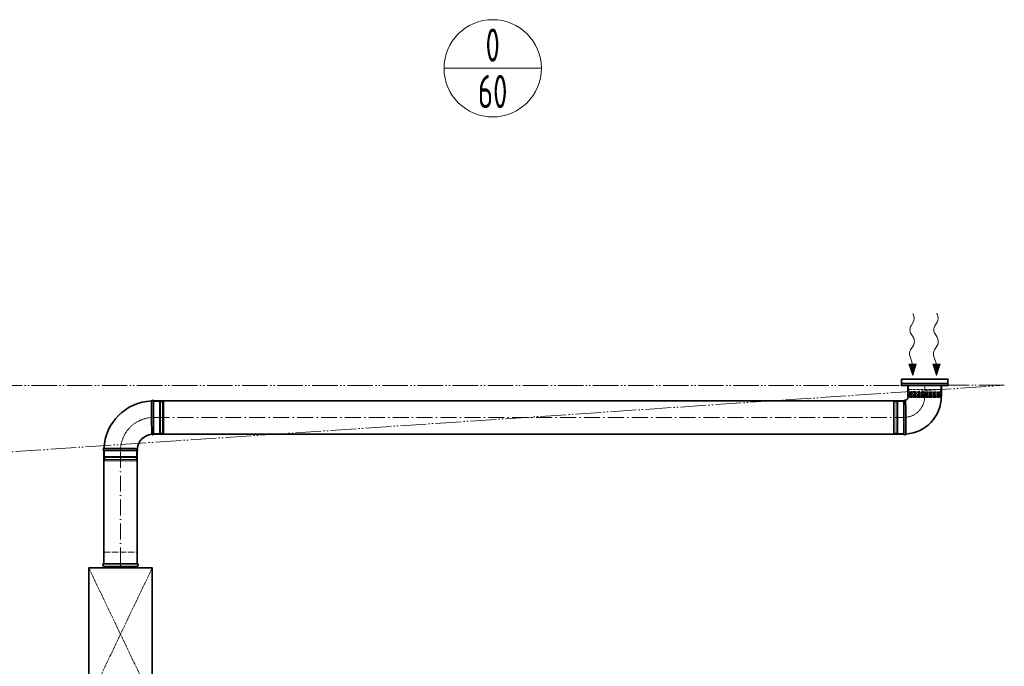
# Model space of a CAD drawing. Header units: millimetres. Extents: x 7400 to 85045, y 24168 to 123018.
# Tile 7 of 79: x 34149 to 37859, y 36407 to 38845. Entities that reach past the tile are written whole.
import ezdxf
from ezdxf.enums import TextEntityAlignment as Align

# ---------------------------------------------------------------- set-up
doc = ezdxf.new("R2010")
doc.units = ezdxf.units.MM
for name, pattern in [('ACAD_ISO02W100', [15, 12, -3]), ('ACAD_ISO05W100', [33, 24, -3, 0, -3, 0, -3]), ('ACAD_ISO10W100', [18, 12, -3, 0, -3])]:
    doc.linetypes.add(name, pattern=pattern)
for name, color, linetype, lineweight in [('VZT_05 ETA (ODVOD) - OBRYS', 6, 'Continuous', 35), ('VZT_06 ETA (ODVOD) - OSA', 6, 'ACAD_ISO10W100', 5), ('VZT_30 DISTRIBUČNÍ PRVKY - OBRYS', 1, 'Continuous', 35), ('VZT_33 DISTRIBUČNÍ PRVKY - SKRYTÉ', 8, 'ACAD_ISO02W100', 5), ('VZT_35 TLUMIČE HLUKU - OBRYS', 1, 'Continuous', 35), ('VZT_36 TLUMIČE HLUKU - OSA', 1, 'ACAD_ISO10W100', 5), ('VZT_37 TLUMIČE HLUKU - DETAIL', 8, 'ACAD_ISO02W100', 5), ('VZT_52 POPIS - DISTRIBUCE', 7, 'Continuous', 5), ('VZT_POŽADAVKY NA STAVBU - PODHLEDY', 4, 'ACAD_ISO05W100', 5)]:
    doc.layers.add(name, color=color, linetype=linetype, lineweight=lineweight)
doc.layers.add('VZT_07 ETA (ODVOD) - NETISK', color=8, linetype='ACAD_ISO02W100', lineweight=5, plot=False)
doc.layers.add('VZT_39 TLUMIČE HLUKU - NETISK', color=8, linetype='ACAD_ISO02W100', lineweight=5, plot=False)
doc.styles.add('JS', font='isocp.shx', dxfattribs={"width": 0.6, "height": 125})

msp = doc.modelspace()

# ---------------------------------------------------------------- linework, layer by layer
at = {"lineweight": 13}
for p, q in [((37516.1, 37734.6), (37514.3, 37737.6)), ((37606.1, 37734.6), (37604.3, 37737.6))]:
    msp.add_line(p, q, dxfattribs=at)
at = {"color": 0, "lineweight": 13}
for p, q in [((37507.9, 37691.5), (37516, 37704.4)), ((37597.9, 37691.5), (37606, 37704.4)), ((37516.2, 37648.6), (37508.3, 37660.5)), ((37606.2, 37648.6), (37598.3, 37660.5)), ((37506.3, 37601.1), (37516.7, 37617.6)), ((37596.3, 37601.1), (37606.7, 37617.6)), ((37513.7, 37547), (37504, 37575.6)), ((37603.7, 37547), (37594, 37575.6)), ((37499.7, 37546.8), (37513.7, 37547)), ((37499.7, 37546.8), (37514.3, 37504)), ((37527.7, 37547.2), (37513.7, 37547)), ((37514.3, 37504), (37527.7, 37547.2)), ((37589.7, 37546.8), (37603.7, 37547)), ((37589.7, 37546.8), (37604.3, 37504)), ((37617.7, 37547.2), (37603.7, 37547)), ((37604.3, 37504), (37617.7, 37547.2))]:
    msp.add_line(p, q, dxfattribs=at)
at = {"color": 8, "lineweight": 5}
msp.add_lwpolyline([(37498.3, 37465.6), (37620.3, 37465.6)], dxfattribs=at)
at = {"color": 0, "lineweight": 13}
for centre, start_param, end_param in [((37506.5, 37719.8), 0.766537, 2.320574), ((37596.5, 37719.8), 0.766537, 2.320574), ((37517.4, 37676.1), 3.908129, 5.516649), ((37607.4, 37676.1), 3.908129, 5.516649), ((37507.1, 37632.9), 0.766537, 2.375056), ((37597.1, 37632.9), 0.766537, 2.375056), ((37515.8, 37585.7), 3.908129, 5.191299), ((37605.8, 37585.7), 3.908129, 5.191299)]:
    msp.add_ellipse(centre, major_axis=(0.3, -21.5), ratio=0.625, start_param=start_param, end_param=end_param, dxfattribs=at)
for points in [[(37499.7, 37546.8), (37527.7, 37547.2), (37514.3, 37504)], [(37589.7, 37546.8), (37617.7, 37547.2), (37604.3, 37504)]]:
    msp.add_solid(points, dxfattribs=at)
at = {"layer": 'VZT_05 ETA (ODVOD) - OBRYS'}
for p, q in [((37622.8, 37465.6), (37495.8, 37465.6)), ((37495.8, 37425.6), (37495.8, 37465.6)), ((37622.8, 37425.6), (37622.8, 37465.6)), ((34653.8, 37283.1), (34653.8, 37408.1)), ((37480.3, 37408.1), (37480.3, 37283.1)), ((37621.8, 37424.6), (37496.8, 37424.6)), ((34466.3, 37220.6), (34591.3, 37220.6))]:
    msp.add_line(p, q, dxfattribs=at)
for points in [[(37480.3, 37408.1), (34653.8, 37408.1)], [(37480.3, 37283.1), (34653.8, 37283.1)], [(34466.3, 37220.6), (34466.3, 36795.9)], [(34591.3, 37220.6), (34591.3, 36795.9)]]:
    msp.add_lwpolyline(points, dxfattribs=at)
for centre, radius, start, end in [((34653.8, 37220.6), 187.5, 92.3607, 177.6393), ((34650, 37406.4), 4.17, 23.4678, 158.8928), ((37484.1, 37406.4), 4.17, 47.2771, 156.5322), ((37480.3, 37424.6), 16.5, 293.8093, 0), ((37480.3, 37424.6), 141.5, 273.1369, 0), ((37496.8, 37425.6), 1, 180, 270), ((37621.8, 37425.6), 1, 270, 0), ((34653.8, 37220.6), 62.5, 96.8302, 173.1698), ((34650, 37284.8), 4.17, 210.2981, 336.5322), ((37484.1, 37284.8), 4.17, 203.4678, 339.6691), ((34468, 37224.4), 4.17, 111.1072, 246.5322), ((34589.7, 37224.4), 4.17, 293.4678, 59.7019)]:
    msp.add_arc(centre, radius, start, end, dxfattribs=at)
for points, knots in [([(34646.4, 37282.6), (34646.4, 37282.6), (34646.4, 37284.2), (34646.4, 37290.3), (34646.3, 37294.8), (34646.3, 37306.2), (34646.3, 37313), (34646.2, 37328), (34646.2, 37336.1), (34646.2, 37352.5), (34646.2, 37360.6), (34646.1, 37375.8), (34646.1, 37382.7), (34646.1, 37394.5), (34646.1, 37399.2), (34646.1, 37405.8), (34646.1, 37407.7), (34646.1, 37407.9), (34646.1, 37407.9), (34646.1, 37407.9)], [0, 0, 0, 0, 24.235852, 24.235852, 48.531845, 48.531845, 73.024415, 73.024415, 97.570898, 97.570898, 122.078339, 122.078339, 146.53579, 146.53579, 170.957495, 170.957495, 195.359468, 195.359468, 197.168246, 197.168246, 197.168246, 197.168246]), ([(37486.9, 37409.5), (37486.9, 37409.5), (37487, 37409.1), (37487.1, 37407), (37487.3, 37404.8), (37487.5, 37398.6), (37487.6, 37394.6), (37487.8, 37383.8), (37487.8, 37376.6), (37487.9, 37360.9), (37487.9, 37352.6), (37488, 37336), (37488, 37327.9), (37488, 37312.9), (37488, 37306.2), (37488, 37294.9), (37488, 37290.5), (37488, 37284.8), (37488, 37283.3), (37488, 37283.3)], [197.702813, 197.702813, 197.702813, 197.702813, 209.733369, 209.733369, 228.63381, 228.63381, 247.962689, 247.962689, 273.396832, 273.396832, 298.447199, 298.447199, 323.101867, 323.101867, 347.591906, 347.591906, 372.010558, 372.010558, 395.3015, 395.3015, 395.3015, 395.3015]), ([(34591.8, 37228), (34591.8, 37228), (34591.7, 37228), (34591.4, 37228), (34591.1, 37228), (34590, 37228), (34589.3, 37228), (34586.1, 37228.1), (34583, 37228.1), (34574, 37228.1), (34567.9, 37228.2), (34553.8, 37228.2), (34545.9, 37228.2), (34529.7, 37228.2), (34521.5, 37228.3), (34505.6, 37228.3), (34498.1, 37228.3), (34485, 37228.3), (34479.4, 37228.3), (34472.4, 37228.3), (34470.3, 37228.3), (34467.3, 37228.3), (34466.5, 37228.3), (34466.5, 37228.3)], [197.067977, 197.067977, 197.067977, 197.067977, 201.792196, 201.792196, 209.190204, 209.190204, 218.040239, 218.040239, 237.760854, 237.760854, 262.206108, 262.206108, 286.831239, 286.831239, 311.323072, 311.323072, 335.946087, 335.946087, 360.704397, 360.704397, 377.088273, 377.088273, 394.105327, 394.105327, 394.105327, 394.105327])]:
    msp.add_open_spline(points, degree=3, knots=knots, dxfattribs=at)
at = {"layer": 'VZT_06 ETA (ODVOD) - OSA', "ltscale": 0.3}
for points in [[(37559.3, 37465.6), (37559.3, 37424.6, -0.414214), (37480.3, 37345.6), (37480.3, 37345.6)], [(34653.8, 37345.6), (34653.8, 37345.6, 0.414214), (34528.8, 37220.6), (34528.8, 37220.6)]]:
    msp.add_lwpolyline(points, format="xyb", dxfattribs=at)
at = {"layer": 'VZT_06 ETA (ODVOD) - OSA', "ltscale": 5}
for points in [[(34653.8, 37345.6), (37480.3, 37345.6)], [(34528.8, 36795.9), (34528.8, 37220.6)]]:
    msp.add_lwpolyline(points, dxfattribs=at)
at = {"layer": 'VZT_07 ETA (ODVOD) - NETISK', "ltscale": 0.4}
for p, q in [((34653.8, 37405.6), (34675.8, 37405.6)), ((34675.8, 37285.6), (34675.8, 37405.6)), ((34675.8, 37404.6), (34679.3, 37404.6)), ((34679.3, 37284.6), (34679.3, 37406.6)), ((34679.3, 37406.6), (34679.8, 37406.6)), ((34679.8, 37284.6), (34679.8, 37406.6)), ((34679.8, 37404.6), (34686.8, 37404.6)), ((34686.8, 37284.6), (34686.8, 37406.6)), ((34686.8, 37406.6), (34687.3, 37406.6)), ((34687.3, 37284.6), (34687.3, 37406.6)), ((34687.3, 37404.6), (34687.8, 37404.6)), ((34687.8, 37285.6), (34687.8, 37405.6)), ((34687.8, 37405.6), (34691.8, 37405.6)), ((34691.8, 37285.6), (34691.8, 37405.6)), ((37442.3, 37405.6), (37442.3, 37285.6)), ((37446.3, 37405.6), (37442.3, 37405.6)), ((37446.3, 37405.6), (37446.3, 37285.6)), ((37446.8, 37404.6), (37446.3, 37404.6)), ((37446.8, 37406.6), (37446.8, 37284.6)), ((37447.3, 37406.6), (37446.8, 37406.6)), ((37447.3, 37406.6), (37447.3, 37284.6)), ((37454.3, 37404.6), (37447.3, 37404.6)), ((37454.3, 37406.6), (37454.3, 37284.6)), ((37454.8, 37406.6), (37454.3, 37406.6)), ((37454.8, 37406.6), (37454.8, 37284.6)), ((37458.3, 37404.6), (37454.8, 37404.6)), ((37458.3, 37405.6), (37458.3, 37285.6)), ((37480.3, 37405.6), (37458.3, 37405.6)), ((34653.8, 37285.6), (34675.8, 37285.6)), ((34675.8, 37286.6), (34679.3, 37286.6)), ((34679.3, 37284.6), (34679.8, 37284.6)), ((34679.8, 37286.6), (34686.8, 37286.6)), ((34686.8, 37284.6), (34687.3, 37284.6)), ((34687.3, 37286.6), (34687.8, 37286.6)), ((34687.8, 37285.6), (34691.8, 37285.6)), ((37446.3, 37285.6), (37442.3, 37285.6)), ((37446.8, 37286.6), (37446.3, 37286.6)), ((37447.3, 37284.6), (37446.8, 37284.6)), ((37454.3, 37286.6), (37447.3, 37286.6)), ((37454.8, 37284.6), (37454.3, 37284.6)), ((37458.3, 37286.6), (37454.8, 37286.6)), ((37480.3, 37285.6), (37458.3, 37285.6)), ((34468.8, 37220.6), (34468.8, 37198.6)), ((34588.8, 37220.6), (34588.8, 37198.6)), ((34467.8, 37195.1), (34589.8, 37195.1)), ((34467.8, 37195.1), (34467.8, 37194.6)), ((34467.8, 37194.6), (34589.8, 37194.6)), ((34467.8, 37187.6), (34589.8, 37187.6)), ((34467.8, 37187.6), (34467.8, 37187.1)), ((34467.8, 37187.1), (34589.8, 37187.1)), ((34468.8, 37198.6), (34588.8, 37198.6)), ((34468.8, 37186.6), (34588.8, 37186.6)), ((34468.8, 37186.6), (34468.8, 37182.6)), ((34468.8, 37182.6), (34588.8, 37182.6)), ((34469.8, 37198.6), (34469.8, 37195.1)), ((34469.8, 37194.6), (34469.8, 37187.6)), ((34469.8, 37187.1), (34469.8, 37186.6)), ((34587.8, 37198.6), (34587.8, 37195.1)), ((34587.8, 37194.6), (34587.8, 37187.6)), ((34587.8, 37187.1), (34587.8, 37186.6)), ((34588.8, 37186.6), (34588.8, 37182.6)), ((34589.8, 37195.1), (34589.8, 37194.6)), ((34589.8, 37187.6), (34589.8, 37187.1))]:
    msp.add_line(p, q, dxfattribs=at)
at = {"layer": 'VZT_30 DISTRIBUČNÍ PRVKY - OBRYS'}
msp.add_lwpolyline([(37471.8, 37490.6), (37646.8, 37490.6), (37646.8, 37465.6), (37471.8, 37465.6)], close=True, dxfattribs=at)
msp.add_lwpolyline([(37646.8, 37473.5), (37471.8, 37473.5)], dxfattribs=at)
at = {"layer": 'VZT_33 DISTRIBUČNÍ PRVKY - SKRYTÉ'}
for points in [[(37498.3, 37465.6), (37498.3, 37450.6), (37620.3, 37450.6), (37620.3, 37465.6)], [(37499.3, 37442.7), (37559.3, 37442.7)], [(37501.2, 37440.1), (37559.3, 37440.1)], [(37619.3, 37442.7), (37559.3, 37442.7)], [(37617.3, 37440.1), (37559.3, 37440.1)], [(37503.1, 37424.5), (37501.6, 37420.6), (37559.3, 37420.6)], [(37502.1, 37424.7), (37559.3, 37424.7)], [(37502.9, 37436.4), (37559.3, 37436.4)], [(37615.7, 37436.4), (37559.3, 37436.4)], [(37616.5, 37424.7), (37559.3, 37424.7)], [(37615.5, 37424.5), (37616.9, 37420.6), (37559.3, 37420.6)]]:
    msp.add_lwpolyline(points, dxfattribs=at)
for points in [[(37499.3, 37450.6), (37499.3, 37442.7, 0.291473), (37500.8, 37440.3, 0.291473)], [(37619.3, 37450.6), (37619.3, 37442.7, -0.291473), (37617.8, 37440.3, -0.291473)], [(37494.7, 37430.7), (37500.6, 37432.1, -0.058981), (37501.2, 37432.2), (37559.3, 37432.2)], [(37494.7, 37430.7), (37500.4, 37429.3, 0.060863), (37501, 37429.2), (37559.3, 37429.2)], [(37623.9, 37430.7), (37618, 37432.1, 0.058981), (37617.3, 37432.2), (37559.3, 37432.2)], [(37623.9, 37430.7), (37618.2, 37429.3, -0.060863), (37617.5, 37429.2), (37559.3, 37429.2)]]:
    msp.add_lwpolyline(points, format="xyb", dxfattribs=at)
for centre, radius, start, end in [((37499, 37436.9), 3.88, 353.3265, 62.5007), ((37619.5, 37436.9), 3.88, 117.4993, 186.6735), ((37511.1, 37430), 10.5, 142.1622, 210.2824), ((37607.4, 37430), 10.5, 329.7176, 37.8378)]:
    msp.add_arc(centre, radius, start, end, dxfattribs=at)
at = {"layer": 'VZT_35 TLUMIČE HLUKU - OBRYS'}
msp.add_line((34466.3, 36793.4), (34591.3, 36793.4), dxfattribs=at)
msp.add_lwpolyline([(34648.3, 36278.4), (34648.3, 36778.4), (34409.3, 36778.4), (34409.3, 36278.4)], close=True, dxfattribs=at)
for points in [[(34466.3, 36784.4), (34591.3, 36784.4)], [(34466.3, 36784.4), (34466.3, 36778.4)], [(34591.3, 36784.4), (34591.3, 36778.4)]]:
    msp.add_lwpolyline(points, dxfattribs=at)
for centre, start, end in [((34466.3, 36788.9), 90, 270), ((34591.3, 36788.9), 270, 90)]:
    msp.add_arc(centre, 4.5, start, end, dxfattribs=at)
at = {"layer": 'VZT_36 TLUMIČE HLUKU - OSA', "ltscale": 5}
msp.add_lwpolyline([(34528.8, 36793.4), (34528.8, 36778.4)], dxfattribs=at)
at = {"layer": 'VZT_37 TLUMIČE HLUKU - DETAIL', "lineweight": 5}
for points in [[(34648.3, 36278.4), (34409.3, 36778.4)], [(34648.3, 36778.4), (34409.3, 36278.4)]]:
    msp.add_lwpolyline(points, dxfattribs=at)
at = {"layer": 'VZT_39 TLUMIČE HLUKU - NETISK', "ltscale": 2}
msp.add_lwpolyline([(34466.3, 36793.4), (34466.3, 36838.4), (34591.3, 36838.4), (34591.3, 36793.4)], dxfattribs=at)
at = {"layer": 'VZT_52 POPIS - DISTRIBUCE'}
msp.add_line((35748, 38662), (36114.7, 38662), dxfattribs=at)
msp.add_circle((35931.4, 38662), 183.4, dxfattribs=at)
at = {"layer": 'VZT_POŽADAVKY NA STAVBU - PODHLEDY', "ltscale": 4}
for p, q in [((37859.4, 37466.9), (33736.6, 37465.8)), ((33737.8, 37190.5), (37859.4, 37466.9))]:
    msp.add_line(p, q, dxfattribs=at)

# ---------------------------------------------------------------- texts
at = {"layer": 'VZT_52 POPIS - DISTRIBUCE', "ltscale": 50, "style": 'JS', "width": 0.7}
for s, p in [('0', (35931.4, 38749.5)), ('60', (35931.4, 38574.5))]:
    msp.add_text(s, height=125, dxfattribs=at).set_placement(p, align=Align.MIDDLE_CENTER)

doc.saveas('drawing.dxf')
